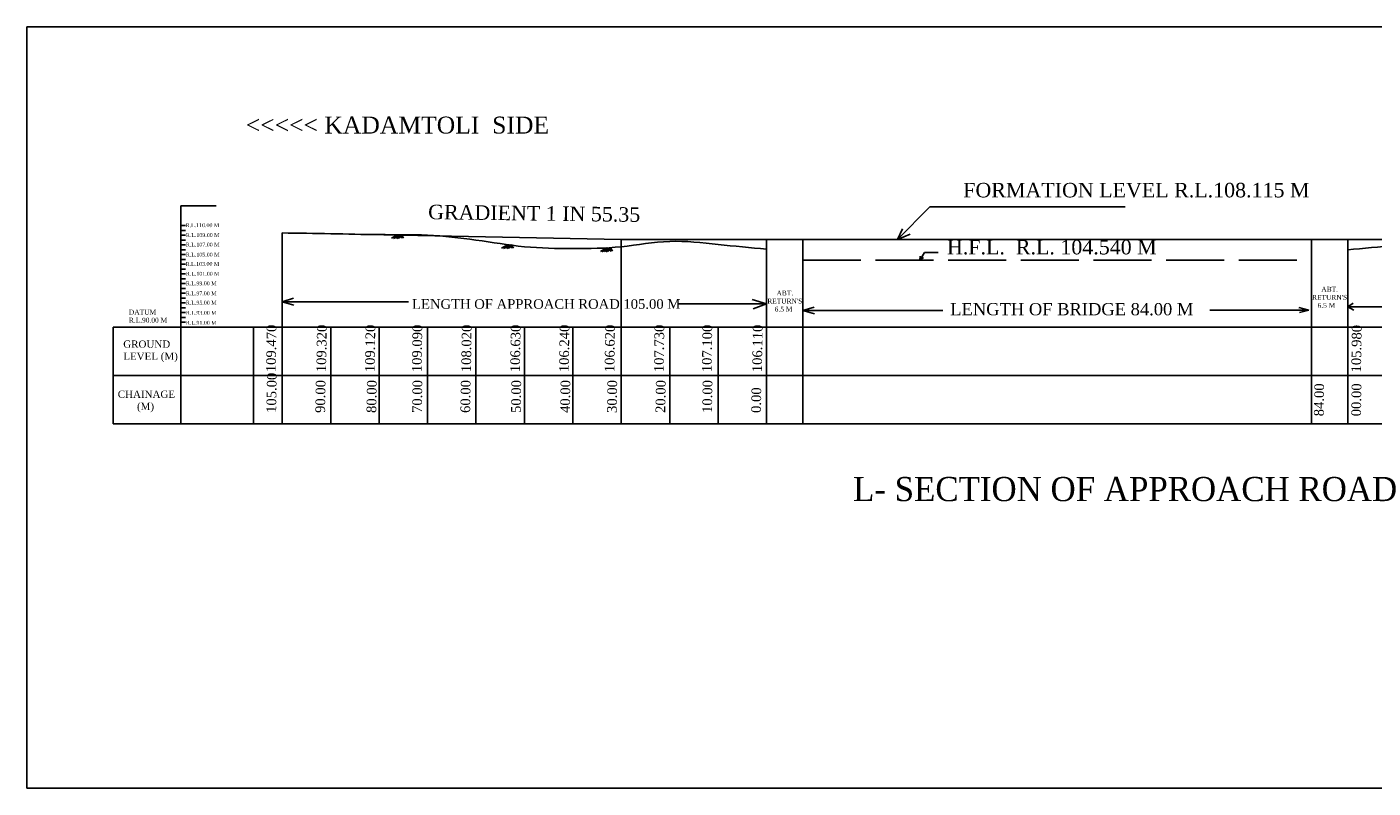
# Model space of a CAD drawing. Header units: inches. Extents: x 407 to 2290, y -655 to -56.
# Tile 1 of 2: x 407 to 685, y -213 to -56. Entities that reach past the tile are written whole.
import ezdxf

# ---------------------------------------------------------------- set-up
doc = ezdxf.new("R2010")
doc.units = ezdxf.units.IN
doc.header["$MEASUREMENT"] = 0
doc.linetypes.add('ACAD_ISO02W100', pattern=[15, 12, -3])

msp = doc.modelspace()

# ---------------------------------------------------------------- linework, layer by layer
at = {"color": 0, "ltscale": 0.5}
for p, q in [((438.89, -102.68), (438.89, -92.59)), ((438.89, -92.59), (446.21, -92.59)), ((593.61, -92.8), (586.91, -99.55)), ((633.9, -92.8), (593.61, -92.8)), ((438.89, -96.66), (439.91, -96.66)), ((438.89, -97.66), (439.91, -97.66)), ((438.89, -98.66), (439.91, -98.66)), ((438.89, -99.66), (439.91, -99.66)), ((483.65, -98.55), (482.43, -99.3)), ((484.02, -98.56), (482.82, -99.34)), ((484.34, -98.56), (483.21, -99.3)), ((483.55, -99.35), (484.53, -98.57)), ((483.65, -98.55), (484.05, -99.33)), ((484.02, -98.56), (484.28, -99.18)), ((484.34, -98.56), (484.61, -99.29)), ((484.53, -98.57), (484.91, -99.25)), ((567.36, -117.66), (567.36, -99.55)), ((586.91, -99.55), (587.91, -97.35)), ((586.91, -99.55), (589.52, -98.46)), ((672.36, -117.66), (672.36, -99.55)), ((438.89, -100.66), (439.91, -100.66)), ((438.89, -101.66), (439.91, -101.66)), ((438.89, -102.66), (439.91, -102.66)), ((438.89, -117.66), (438.89, -102.68)), ((506.37, -100.62), (505.15, -101.37)), ((506.74, -100.63), (505.54, -101.41)), ((507.06, -100.63), (505.93, -101.37)), ((506.27, -101.42), (507.25, -100.64)), ((506.37, -100.62), (506.76, -101.4)), ((506.74, -100.63), (507, -101.25)), ((507.06, -100.63), (507.33, -101.36)), ((507.25, -100.64), (507.63, -101.32)), ((526.79, -101.28), (525.57, -102.03)), ((527.15, -101.29), (525.95, -102.07)), ((527.48, -101.29), (526.35, -102.03)), ((526.69, -102.08), (527.67, -101.3)), ((526.79, -101.28), (527.18, -102.06)), ((527.15, -101.29), (527.41, -101.91)), ((527.48, -101.29), (527.74, -102.02)), ((527.67, -101.3), (528.05, -101.98)), ((591.48, -103.83), (592.45, -102.26)), ((592.45, -102.26), (595.29, -102.26)), ((438.89, -104.66), (438.89, -103.66)), ((438.89, -103.66), (439.91, -103.66)), ((438.89, -104.66), (439.91, -104.66)), ((591.48, -103.83), (591.57, -103)), ((591.48, -103.83), (592.27, -103.29)), ((438.89, -105.66), (439.91, -105.66)), ((438.89, -107.66), (438.89, -106.66)), ((438.89, -106.66), (439.91, -106.66)), ((438.89, -107.66), (439.91, -107.66)), ((559.86, -117.66), (559.86, -106.26)), ((679.86, -107.1), (679.86, -106.26)), ((679.86, -117.66), (679.86, -107.1)), ((438.89, -108.66), (439.91, -108.66)), ((438.89, -110.66), (438.89, -109.66)), ((438.89, -109.66), (439.91, -109.66)), ((438.89, -111.66), (438.89, -110.66)), ((438.89, -110.66), (439.91, -110.66)), ((672.36, -117.66), (672.36, -109.76)), ((438.89, -112.66), (438.89, -111.66)), ((438.89, -111.66), (439.91, -111.66)), ((438.89, -113.66), (438.89, -112.66)), ((438.89, -112.66), (439.91, -112.66)), ((438.89, -114.66), (438.89, -113.66)), ((438.89, -113.66), (439.91, -113.66)), ((459.86, -112.42), (462.17, -111.7)), ((467.62, -112.42), (459.86, -112.42)), ((459.86, -112.42), (462.28, -113.1)), ((467.62, -112.42), (485.92, -112.42)), ((541.76, -112.87), (559.86, -112.87)), ((559.86, -112.87), (556.86, -111.95)), ((559.86, -112.87), (557.07, -113.85)), ((567.36, -114.24), (569.67, -113.52)), ((671.87, -114.13), (669.75, -113.58)), ((679.86, -113.44), (680.99, -112.71)), ((759.24, -113.44), (679.86, -113.44)), ((679.86, -113.44), (681.1, -114.12)), ((438.89, -115.66), (438.89, -114.66)), ((438.89, -114.66), (439.91, -114.66)), ((438.89, -116.66), (438.89, -115.66)), ((438.89, -115.66), (439.91, -115.66)), ((438.89, -117.66), (438.89, -116.66)), ((438.89, -116.66), (439.91, -116.66)), ((596.25, -114.24), (567.36, -114.24)), ((567.36, -114.24), (569.78, -114.92)), ((651.43, -114.13), (671.87, -114.13)), ((671.87, -114.13), (669.88, -114.63)), ((428.89, -117.66), (424.92, -117.66)), ((424.92, -117.66), (424.92, -137.54)), ((428.89, -117.66), (438.89, -117.66)), ((438.89, -127.66), (438.89, -117.66)), ((438.89, -117.66), (440.37, -117.66)), ((438.89, -127.66), (438.89, -117.66)), ((438.89, -127.66), (438.89, -117.66)), ((438.89, -127.66), (438.89, -117.66)), ((438.89, -127.66), (438.89, -117.66)), ((475.91, -117.66), (438.89, -117.66)), ((453.9, -127.66), (453.9, -117.66)), ((459.86, -127.66), (459.86, -117.66)), ((459.86, -127.66), (459.86, -117.66)), ((469.86, -127.66), (469.86, -117.66)), ((475.91, -117.66), (479.86, -117.66)), ((479.86, -127.66), (479.86, -117.66)), ((479.86, -117.66), (489.86, -117.66)), ((479.86, -127.66), (479.86, -117.66)), ((479.86, -127.66), (479.86, -117.66)), ((489.86, -127.66), (489.86, -117.66)), ((489.86, -117.66), (499.86, -117.66)), ((489.86, -127.66), (489.86, -117.66)), ((489.86, -127.66), (489.86, -117.66)), ((499.86, -127.66), (499.86, -117.66)), ((499.86, -117.66), (509.86, -117.66)), ((499.86, -127.66), (499.86, -117.66)), ((499.86, -127.66), (499.86, -117.66)), ((509.86, -127.66), (509.86, -117.66)), ((509.86, -117.66), (519.86, -117.66)), ((509.86, -127.66), (509.86, -117.66)), ((509.86, -127.66), (509.86, -117.66)), ((519.86, -127.66), (519.86, -117.66)), ((519.86, -117.66), (529.86, -117.66)), ((519.86, -127.66), (519.86, -117.66)), ((519.86, -127.66), (519.86, -117.66)), ((529.86, -127.66), (529.86, -117.66)), ((529.86, -117.66), (539.86, -117.66)), ((529.86, -127.66), (529.86, -117.66)), ((529.86, -127.66), (529.86, -117.66)), ((539.86, -127.66), (539.86, -117.66)), ((539.86, -117.66), (549.86, -117.66)), ((539.86, -127.66), (539.86, -117.66)), ((539.86, -127.66), (539.86, -117.66)), ((549.86, -127.66), (549.86, -117.66)), ((549.86, -117.66), (559.86, -117.66)), ((549.86, -127.66), (549.86, -117.66)), ((559.86, -127.66), (559.86, -117.66)), ((559.86, -117.66), (567.36, -117.66)), ((567.36, -117.66), (559.86, -117.66)), ((567.36, -127.66), (567.36, -117.66)), ((672.36, -117.66), (567.36, -117.66)), ((672.36, -137.66), (672.36, -117.66)), ((672.36, -117.66), (678.36, -117.66)), ((678.36, -117.66), (687.36, -117.66)), ((678.36, -117.66), (678.36, -117.66)), ((679.86, -137.66), (679.86, -117.66)), ((679.86, -127.66), (679.86, -117.66)), ((428.89, -127.66), (424.92, -127.66)), ((438.89, -127.66), (428.89, -127.66)), ((428.89, -127.66), (438.89, -127.66)), ((438.89, -137.66), (438.89, -127.66)), ((438.89, -127.66), (440.37, -127.66)), ((438.89, -137.66), (438.89, -127.66)), ((438.89, -137.66), (438.89, -127.66)), ((438.89, -137.66), (438.89, -127.66)), ((440.37, -127.66), (438.89, -127.66)), ((485.86, -127.66), (438.89, -127.66)), ((453.9, -137.66), (453.9, -127.66)), ((453.9, -137.66), (453.9, -127.66)), ((453.9, -137.66), (453.9, -127.66)), ((459.86, -137.66), (459.86, -127.66)), ((459.86, -137.66), (459.86, -127.66)), ((469.86, -137.66), (469.86, -127.66)), ((479.86, -127.66), (475.91, -127.66)), ((475.91, -127.66), (479.86, -127.66)), ((489.86, -127.66), (479.86, -127.66)), ((479.86, -137.66), (479.86, -127.66)), ((479.86, -127.66), (489.86, -127.66)), ((479.86, -137.66), (479.86, -127.66)), ((479.86, -137.66), (479.86, -127.66)), ((499.86, -127.66), (489.86, -127.66)), ((489.86, -137.66), (489.86, -127.66)), ((489.86, -127.66), (499.86, -127.66)), ((489.86, -137.66), (489.86, -127.66)), ((489.86, -137.66), (489.86, -127.66)), ((509.86, -127.66), (499.86, -127.66)), ((499.86, -137.66), (499.86, -127.66)), ((499.86, -127.66), (509.86, -127.66)), ((499.86, -137.66), (499.86, -127.66)), ((499.86, -137.66), (499.86, -127.66)), ((519.86, -127.66), (509.86, -127.66)), ((509.86, -137.66), (509.86, -127.66)), ((509.86, -127.66), (519.86, -127.66)), ((509.86, -137.66), (509.86, -127.66)), ((509.86, -137.66), (509.86, -127.66)), ((529.86, -127.66), (519.86, -127.66)), ((519.86, -137.66), (519.86, -127.66)), ((519.86, -127.66), (529.86, -127.66)), ((519.86, -137.66), (519.86, -127.66)), ((519.86, -137.66), (519.86, -127.66)), ((539.86, -127.66), (529.86, -127.66)), ((529.86, -137.66), (529.86, -127.66)), ((529.86, -127.66), (539.86, -127.66)), ((529.86, -137.66), (529.86, -127.66)), ((529.86, -137.66), (529.86, -127.66)), ((549.86, -127.66), (539.86, -127.66)), ((539.86, -137.66), (539.86, -127.66)), ((539.86, -127.66), (549.86, -127.66)), ((539.86, -137.66), (539.86, -127.66)), ((539.86, -137.66), (539.86, -127.66)), ((559.86, -127.66), (549.86, -127.66)), ((549.86, -137.66), (549.86, -127.66)), ((549.86, -127.66), (559.86, -127.66)), ((549.86, -137.66), (549.86, -127.66)), ((567.36, -127.66), (559.86, -127.66)), ((559.86, -137.66), (559.86, -127.66)), ((559.86, -127.66), (567.36, -127.66)), ((567.36, -137.66), (567.36, -125.53)), ((567.36, -127.66), (672.36, -127.66)), ((669.24, -127.66), (694.24, -127.66)), ((424.92, -137.66), (424.92, -137.54)), ((428.89, -137.66), (424.92, -137.66)), ((438.89, -137.66), (428.89, -137.66)), ((440.37, -137.66), (438.89, -137.66)), ((469.86, -137.66), (438.89, -137.66)), ((479.86, -137.66), (469.86, -137.66)), ((479.86, -137.66), (475.91, -137.66)), ((489.86, -137.66), (479.86, -137.66)), ((499.86, -137.66), (489.86, -137.66)), ((509.86, -137.66), (499.86, -137.66)), ((519.86, -137.66), (509.86, -137.66)), ((529.86, -137.66), (519.86, -137.66)), ((539.86, -137.66), (529.86, -137.66)), ((549.86, -137.66), (539.86, -137.66)), ((559.86, -137.66), (549.86, -137.66)), ((567.36, -137.66), (559.86, -137.66)), ((567.36, -137.66), (672.36, -137.66)), ((672.36, -137.66), (678.36, -137.66)), ((672.36, -137.66), (679.86, -137.66)), ((672.36, -137.66), (682.86, -137.66)), ((678.36, -137.66), (687.36, -137.66))]:
    msp.add_line(p, q, dxfattribs=at)
for p, q in [((459.86, -117.66), (459.86, -98.19)), ((459.86, -98.19), (529.86, -99.55)), ((559.86, -99.55), (529.86, -99.55)), ((559.86, -99.55), (679.86, -99.55)), ((559.86, -117.66), (559.86, -99.55)), ((559.86, -99.55), (679.86, -99.55)), ((567.36, -117.66), (567.36, -99.55)), ((567.36, -117.66), (567.36, -99.55)), ((567.36, -117.66), (567.36, -99.55)), ((567.36, -117.66), (567.36, -99.55)), ((679.86, -117.66), (679.86, -99.55)), ((679.86, -99.55), (709.74, -99.55)), ((529.86, -117.66), (529.86, -101.04)), ((559.86, -117.66), (559.86, -101.55)), ((559.86, -117.66), (559.86, -101.55)), ((679.86, -117.66), (679.86, -101.68)), ((459.86, -117.66), (459.86, -105.74)), ((559.86, -117.66), (559.86, -106.26)), ((559.86, -117.66), (559.86, -106.26)), ((559.86, -117.66), (559.86, -106.26)), ((559.86, -117.66), (559.86, -106.26)), ((559.86, -117.66), (559.86, -108.16)), ((559.86, -117.66), (559.86, -108.16)), ((559.86, -117.66), (559.86, -108.16)), ((559.86, -117.66), (559.86, -108.16)), ((559.86, -117.66), (559.86, -108.16)), ((567.36, -117.66), (567.36, -108.5)), ((567.36, -117.66), (567.36, -108.5)), ((567.36, -117.66), (567.36, -108.5)), ((567.36, -117.66), (567.36, -110.54)), ((679.86, -117.66), (679.86, -108.87)), ((679.86, -117.66), (679.86, -108.87)), ((679.86, -117.66), (679.86, -108.87))]:
    msp.add_line(p, q)
at = {"color": 3}
msp.add_line((529.86, -117.66), (529.86, -99.55), dxfattribs=at)
at = {"linetype": 'ACAD_ISO02W100'}
for p, q in [((672.36, -117.66), (672.36, -99.55)), ((559.86, -117.66), (559.86, -108.16)), ((679.86, -117.66), (679.86, -106.26)), ((679.86, -117.66), (679.86, -106.26)), ((679.86, -117.66), (679.86, -106.26)), ((679.86, -117.66), (679.86, -106.26))]:
    msp.add_line(p, q, dxfattribs=at)
at = {"color": 5, "linetype": 'ACAD_ISO02W100'}
msp.add_line((567.36, -103.83), (672.36, -103.83), dxfattribs=at)
msp.add_lwpolyline([(916.14, -212.91), (407.14, -212.91), (407.14, -55.61), (916.14, -55.61)], close=True)
at = {"color": 16}
for points in [[(679.86, -101.68), (689.74, -100.82), (699.74, -99.91), (709.74, -98.38), (719.74, -97.96), (729.74, -96.84), (739.74, -95), (749.74, -94.24), (759.74, -93.26), (769.74, -92.48), (779.74, -92.34), (787.36, -91.69), (797.36, -91.96), (807.36, -91.84), (817.36, -91.73), (827.36, -93.71), (847.36, -94.46), (857.36, -94.34), (867.32, -94.11), (877.32, -93.06), (887.32, -92.48), (897.32, -92.34)], [(559.86, -101.55), (549.86, -100.56), (539.86, -99.93), (529.86, -101.04), (519.86, -101.42), (509.86, -101.03), (499.86, -99.66), (489.86, -98.66), (479.86, -98.54), (469.86, -98.34), (459.86, -98.19)]]:
    msp.add_spline(points, degree=3, dxfattribs=at)

# ---------------------------------------------------------------- texts
at = {"color": 0, "ltscale": 0.5, "attachment_point": 1}
for s, insert, char_height, width in [('{\\fTimes New Roman|b0|i0|c186|p18;<<<<< KADAMTOLI  SIDE}', (452.33, -74.15), 3.5, 105.1139), ("{\\fTimes New Roman|b0|i0|c186|p18;     ABT.\\PRETURN'S\\P    6.5 M}", (560.02, -110.11), 1, 6.3705), ("{\\fTimes New Roman|b0|i0|c186|p18;     ABT.\\PRETURN'S\\P   6.5 M}", (672.51, -109.32), 1, 6.3705), ('{\\fTimes New Roman|b0|i0|c186|p18;CHAINAGE\\P       (M)}', (425.9, -130.77), 1.5, 11.6349), ('{\\fTimes New Roman|b0|i0|c186|p18;L- SECTION OF APPROACH ROAD}', (577.72, -148.61), 5, 116.0284)]:
    msp.add_mtext(s, dxfattribs=dict(at, insert=insert, char_height=char_height, width=width))
for s, insert, char_height in [('{\\fTimes New Roman|b0|i0|c186|p18;FORMATION LEVEL R.L.108.115 M}', (600.48, -87.84), 3), ('{\\fTimes New Roman|b0|i0|c186|p18;R.L.110.00 M}', (439.91, -96.19), 0.8), ('{\\fTimes New Roman|b0|i0|c186|p18;R.L.109.00 M}', (439.96, -98.23), 0.8), ('{\\fTimes New Roman|b0|i0|c186|p18;H.F.L.  R.L. 104.540 M}', (597.12, -99.62), 3), ('{\\fTimes New Roman|b0|i0|c186|p18;R.L.107.00 M}', (439.96, -100.21), 0.8), ('{\\fTimes New Roman|b0|i0|c186|p18;R.L.105.00 M}', (439.96, -102.28), 0.8), ('{\\fTimes New Roman|b0|i0|c186|p18;R.L.103.00 M}', (439.91, -104.19), 0.8), ('{\\fTimes New Roman|b0|i0|c186|p18;R.L.101.00 M}', (439.96, -106.23), 0.8), ('{\\fTimes New Roman|b0|i0|c186|p18;R.L.99.00 M}', (439.96, -108.21), 0.8), ('{\\fTimes New Roman|b0|i0|c186|p18;R.L.97.00 M}', (439.96, -110.28), 0.8), ('{\\fTimes New Roman|b0|i0|c186|p18;R.L.95.00 M}', (439.96, -112.21), 0.8), ('{\\fTimes New Roman|b0|i0|c186|p18;LENGTH OF APPROACH ROAD 105.00 M}', (486.67, -111.87), 2), ('{\\fTimes New Roman|b0|i0|c186|p18;LENGTH OF BRIDGE 84.00 M}', (597.79, -112.68), 2.53), ('{\\fTimes New Roman|b0|i0|c186|p18;DATUM\\PR.L.90.00 M}', (428.2, -114.05), 1), ('{\\fTimes New Roman|b0|i0|c186|p18;R.L.93.00 M}', (439.96, -114.3), 0.8), ('{\\fTimes New Roman|b0|i0|c186|p18;R.L.91.00 M}', (439.96, -116.36), 0.8), ('{\\fTimes New Roman|b0|i0|c186|p18;GROUND\\PLEVEL (M)}', (427.03, -120.41), 1.5)]:
    msp.add_mtext(s, dxfattribs=dict(at, insert=insert, char_height=char_height))
at = {"color": 0, "ltscale": 0.5, "insert": (490.01, -92.34), "char_height": 3, "attachment_point": 1, "rotation": 359.2521}
msp.add_mtext('{\\fTimes New Roman|b0|i0|c186|p18;GRADIENT 1 IN 55.35}', dxfattribs=at)
at = {"color": 0, "ltscale": 0.5, "char_height": 2, "width": 0.9066, "attachment_point": 1, "rotation": 89.1795}
for s, insert in [('{\\fTimes New Roman|b0|i0|c186|p18;109.470}', (456.51, -126.95)), ('{\\fTimes New Roman|b0|i0|c186|p18;109.320}', (466.9, -126.95)), ('{\\fTimes New Roman|b0|i0|c186|p18;109.120}', (476.94, -126.95)), ('{\\fTimes New Roman|b0|i0|c186|p18;109.090}', (486.63, -126.95)), ('{\\fTimes New Roman|b0|i0|c186|p18;108.020}', (496.82, -126.95)), ('{\\fTimes New Roman|b0|i0|c186|p18;106.630}', (506.93, -126.95)), ('{\\fTimes New Roman|b0|i0|c186|p18;106.240}', (517.02, -126.95)), ('{\\fTimes New Roman|b0|i0|c186|p18;106.620}', (526.42, -126.95)), ('{\\fTimes New Roman|b0|i0|c186|p18;107.730}', (536.61, -126.95)), ('{\\fTimes New Roman|b0|i0|c186|p18;107.100}', (546.51, -126.95)), ('{\\fTimes New Roman|b0|i0|c186|p18;106.110}', (556.9, -126.95)), ('{\\fTimes New Roman|b0|i0|c186|p18;105.980}', (680.6, -127)), ('{\\fTimes New Roman|b0|i0|c186|p18;105.00}', (456.59, -135.37)), ('{\\fTimes New Roman|b0|i0|c186|p18;90.00}', (466.69, -135.37)), ('{\\fTimes New Roman|b0|i0|c186|p18;80.00}', (477.26, -135.37)), ('{\\fTimes New Roman|b0|i0|c186|p18;70.00}', (486.68, -135.37)), ('{\\fTimes New Roman|b0|i0|c186|p18;60.00}', (496.65, -135.37)), ('{\\fTimes New Roman|b0|i0|c186|p18;50.00}', (507.1, -135.37)), ('{\\fTimes New Roman|b0|i0|c186|p18;40.00}', (517.25, -135.37)), ('{\\fTimes New Roman|b0|i0|c186|p18;30.00}', (526.92, -135.37)), ('{\\fTimes New Roman|b0|i0|c186|p18;20.00}', (536.93, -135.37)), ('{\\fTimes New Roman|b0|i0|c186|p18;10.00}', (546.59, -135.37)), ('{\\fTimes New Roman|b0|i0|c186|p18;0.00}', (556.69, -135.37)), ('{\\fTimes New Roman|b0|i0|c186|p18;84.00}', (672.89, -136.06)), ('{\\fTimes New Roman|b0|i0|c186|p18;00.00}', (680.6, -136.06))]:
    msp.add_mtext(s, dxfattribs=dict(at, insert=insert))

doc.saveas('drawing.dxf')
